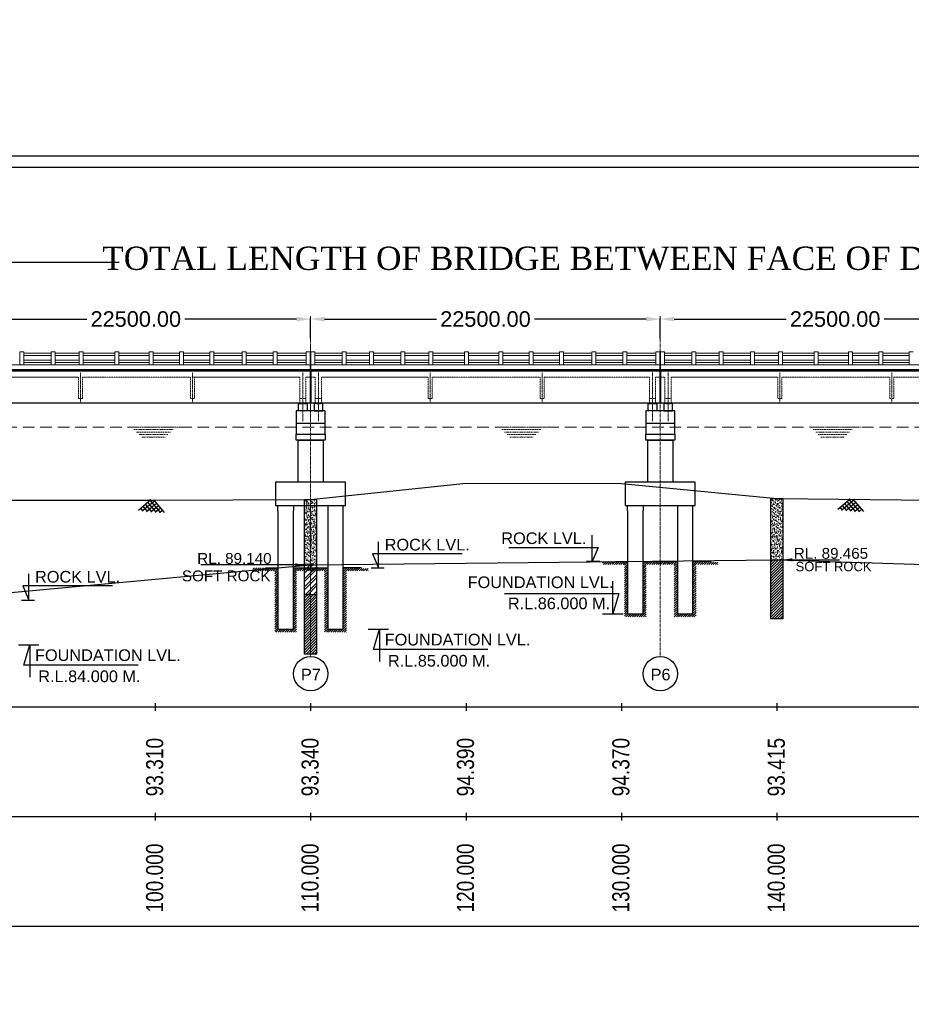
# Model space of a CAD drawing. Header units: inches. Extents: x 4599583 to 15517275, y 2817812 to 28133222513.
# Tile 27 of 95: x 4697463 to 4754836, y 28132991141 to 28133054486. Entities that reach past the tile are written whole.
import ezdxf
from ezdxf.enums import TextEntityAlignment as Align

# ---------------------------------------------------------------- set-up
doc = ezdxf.new("R2010")
doc.units = ezdxf.units.IN
doc.header["$MEASUREMENT"] = 0
for name, pattern in [('CENTER', [2, 1.25, -0.25, 0.25, -0.25]), ('DASHED', [0.75, 0.5, -0.25]), ('DASHED2', [0.375, 0.25, -0.125]), ('HIDDEN', [0.375, 0.25, -0.125])]:
    doc.linetypes.add(name, pattern=pattern)
for name, color, linetype in [('3', 201, 'Continuous'), ('CENTER', 3, 'CENTER'), ('CHAINAGE', 7, 'Continuous'), ('CHNGE', 31, 'Continuous'), ('DRG', 210, 'Continuous'), ('text', 7, 'Continuous')]:
    doc.layers.add(name, color=color, linetype=linetype)
for name, color, linetype, lineweight in [('CEN', 3, 'CENTER', 13), ('GL', 5, 'Continuous', 30), ('PITCH', 8, 'Continuous', 5), ('STR', 7, 'Continuous', 25), ('SYM', 8, 'Continuous', 5)]:
    doc.layers.add(name, color=color, linetype=linetype, lineweight=lineweight)
doc.layers.add('dim', color=7, linetype='Continuous', plot=False)
doc.styles.add('L', font='arial.ttf')
doc.styles.add('ROMANS', font='arial.ttf')
doc.dimstyles.new('ROMANS', dxfattribs={"dimtxt": 1000, "dimasz": 850, "dimexe": 100, "dimexo": 100, "dimgap": 25, "dimtad": 1, "dimdec": 0, "dimzin": 9, "dimdsep": 46, "dimtxsty": 'ROMANS', "dimcen": 325, "dimclrd": 4, "dimclre": 4, "dimclrt": 6, "dimadec": 0, "dimazin": 0, "dimtfac": 1, "dimtdec": 0, "dimtmove": 0, "dimatfit": 3, "dimfxl": 1, "dimtolj": 1, "dimtzin": 9, "dimarcsym": 0})
doc.dimstyles.new('Standard$0', dxfattribs={"dimtxt": 60, "dimasz": 60, "dimexe": 60, "dimexo": 60, "dimgap": 25, "dimtad": 0, "dimtih": 1, "dimtoh": 1, "dimlfac": -0.001, "dimzin": 0, "dimdsep": 46, "dimtxsty": 'ROMANS', "dimcen": 30, "dimclrd": 256, "dimclre": 256, "dimclrt": 4, "dimadec": 0, "dimazin": 0, "dimtfac": 1, "dimtix": 1, "dimtofl": 0, "dimtmove": 0, "dimatfit": 0, "dimfxl": 1, "dimtolj": 1, "dimtzin": 0, "dimlwd": -1, "dimlwe": -1, "dimarcsym": 0})

# ---------------------------------------------------------------- blocks, each defined once
blk = doc.blocks.new('*D62')
at = {"layer": 'Defpoints', "color": 0, "transparency": 16777216}
for p in [(4716184, 28133035224), (4693684, 28133033928), (4716184, 28133033928)]:
    blk.add_point(p, dxfattribs=at)
at = {"layer": 'DRG', "color": 4, "lineweight": -2, "transparency": 16777216}
for p, q in [((4693684, 28133033978), (4693684, 28133035274)), ((4694584, 28133035224), (4701775, 28133035224)), ((4715284, 28133035224), (4708094, 28133035224)), ((4716184, 28133033978), (4716184, 28133035274))]:
    blk.add_line(p, q, dxfattribs=at)
at = {"layer": 'DRG', "color": 4, "transparency": 16777216}
for points in [[(4694584, 28133035374), (4694584, 28133035074), (4693684, 28133035224)], [(4715284, 28133035374), (4715284, 28133035074), (4716184, 28133035224)]]:
    blk.add_solid(points, dxfattribs=at)
at = {"layer": 'DRG', "color": 6, "transparency": 16777216, "insert": (4704934, 28133035224), "char_height": 1000, "attachment_point": 5, "style": 'ROMANS'}
blk.add_mtext('\\A1;22500.00', dxfattribs=at)
blk = doc.blocks.new('*D63')
at = {"layer": 'Defpoints', "color": 0, "transparency": 16777216}
for p in [(4738684, 28133035224), (4716184, 28133033928), (4738684, 28133033928)]:
    blk.add_point(p, dxfattribs=at)
at = {"layer": 'DRG', "color": 4, "lineweight": -2, "transparency": 16777216}
for p, q in [((4716184, 28133033978), (4716184, 28133035274)), ((4717084, 28133035224), (4724275, 28133035224)), ((4737784, 28133035224), (4730594, 28133035224)), ((4738684, 28133033978), (4738684, 28133035274))]:
    blk.add_line(p, q, dxfattribs=at)
at = {"layer": 'DRG', "color": 4, "transparency": 16777216}
for points in [[(4717084, 28133035374), (4717084, 28133035074), (4716184, 28133035224)], [(4737784, 28133035374), (4737784, 28133035074), (4738684, 28133035224)]]:
    blk.add_solid(points, dxfattribs=at)
at = {"layer": 'DRG', "color": 6, "transparency": 16777216, "insert": (4727434, 28133035224), "char_height": 1000, "attachment_point": 5, "style": 'ROMANS'}
blk.add_mtext('\\A1;22500.00', dxfattribs=at)
blk = doc.blocks.new('*D64')
at = {"layer": 'Defpoints', "color": 0, "transparency": 16777216}
for p in [(4896184, 28133038893), (4626184, 28133036143), (4896184, 28133036143)]:
    blk.add_point(p, dxfattribs=at)
at = {"layer": 'DRG', "color": 4, "lineweight": -2, "transparency": 16777216}
for p, q in [((4626184, 28133036193), (4626184, 28133038943)), ((4627134, 28133038893), (4703863, 28133038893)), ((4895234, 28133038893), (4818506, 28133038893)), ((4896184, 28133036193), (4896184, 28133038943))]:
    blk.add_line(p, q, dxfattribs=at)
at = {"layer": 'DRG', "color": 4, "transparency": 16777216}
for points in [[(4627134, 28133039051), (4627134, 28133038734), (4626184, 28133038893)], [(4895234, 28133039051), (4895234, 28133038734), (4896184, 28133038893)]]:
    blk.add_solid(points, dxfattribs=at)
at = {"layer": 'DRG', "color": 6, "transparency": 16777216, "insert": (4761184, 28133038893), "char_height": 1050, "attachment_point": 5, "style": 'ROMANS'}
blk.add_mtext('\\A1;{\\fTimes New Roman|b0|i0|c0|p18;\\H1.4286x;TOTAL LENGTH OF BRIDGE BETWEEN FACE OF DIRT WALLS 270.000 MTS. (12 SPANS @ 22.500 MTS. C/C EACH)}', dxfattribs=at)
blk = doc.blocks.new('*D65')
at = {"layer": 'Defpoints', "color": 0, "transparency": 16777216}
for p in [(4761184, 28133035224), (4738684, 28133033928), (4761184, 28133033928)]:
    blk.add_point(p, dxfattribs=at)
at = {"layer": 'DRG', "color": 4, "lineweight": -2, "transparency": 16777216}
for p, q in [((4738684, 28133033978), (4738684, 28133035274)), ((4739584, 28133035224), (4746775, 28133035224)), ((4760284, 28133035224), (4753094, 28133035224)), ((4761184, 28133033978), (4761184, 28133035274))]:
    blk.add_line(p, q, dxfattribs=at)
at = {"layer": 'DRG', "color": 4, "transparency": 16777216}
for points in [[(4739584, 28133035374), (4739584, 28133035074), (4738684, 28133035224)], [(4760284, 28133035374), (4760284, 28133035074), (4761184, 28133035224)]]:
    blk.add_solid(points, dxfattribs=at)
at = {"layer": 'DRG', "color": 6, "transparency": 16777216, "insert": (4749934, 28133035224), "char_height": 1000, "attachment_point": 5, "style": 'ROMANS'}
blk.add_mtext('\\A1;22500.00', dxfattribs=at)
blk = doc.blocks.new('A$C691546F7')
at = {"layer": 'GL', "color": 71}
for p, q in [((0, 24), (545, 569)), ((181, 0), (749, 569)), ((1050, 0), (481, 569)), ((232, 0), (104, 128)), ((436, 0), (206, 230)), ((641, 0), (308, 332)), ((385, 0), (820, 435)), ((846, 0), (411, 435)), ((590, 0), (922, 332)), ((999, 0), (1127, 128))]:
    blk.add_line(p, q, dxfattribs=at)
for points in [[(1231, 24), (686, 569)], [(794, 0), (1025, 230)]]:
    blk.add_lwpolyline(points, dxfattribs=at)

msp = doc.modelspace()

# ---------------------------------------------------------------- hatches: boundary and pattern name
at = {"layer": 'PITCH'}
h = msp.add_hatch(dxfattribs=at)
h.set_pattern_fill('ANGLE', color=256, scale=100, style=0)
h.set_pattern_definition([(360, (4588370.005, 28132776660.556), (2e-14, 27.5), [20, -7.5]), (90, (4588370.005, 28132776660.556), (-27.5, 2e-14), [20, -7.5])])
h.paths.add_polyline_path([(4715559.369, 28133029822.508), (4715809.369, 28133029822.508), (4715809.369, 28133029783.508), (4715559.369, 28133029783.508)])
h = msp.add_hatch(dxfattribs=at)
h.set_pattern_fill('ANGLE', color=256, scale=100, style=0)
h.set_pattern_definition([(180, (4843998.733, 28132776660.556), (2e-14, 27.5), [20, -7.5]), (90, (4843998.733, 28132776660.556), (27.5, -2e-14), [20, -7.5])])
h.paths.add_polyline_path([(4716809.369, 28133029822.508), (4716559.369, 28133029822.508), (4716559.369, 28133029783.508), (4716809.369, 28133029783.508)])
h = msp.add_hatch(dxfattribs=at)
h.set_pattern_fill('ANGLE', color=256, scale=100, style=0)
h.set_pattern_definition([(360, (4610870.005, 28132776660.556), (2e-14, 27.5), [20, -7.5]), (90, (4610870.005, 28132776660.556), (-27.5, 2e-14), [20, -7.5])])
h.paths.add_polyline_path([(4738059.369, 28133029822.508), (4738309.369, 28133029822.508), (4738309.369, 28133029783.508), (4738059.369, 28133029783.508)])
h = msp.add_hatch(dxfattribs=at)
h.set_pattern_fill('ANGLE', color=256, scale=100, style=0)
h.set_pattern_definition([(180, (4866498.733, 28132776660.556), (2e-14, 27.5), [20, -7.5]), (90, (4866498.733, 28132776660.556), (27.5, -2e-14), [20, -7.5])])
h.paths.add_polyline_path([(4739309.369, 28133029822.508), (4739059.369, 28133029822.508), (4739059.369, 28133029783.508), (4739309.369, 28133029783.508)])
at = {"layer": 'SYM'}
h = msp.add_hatch(dxfattribs=at)
h.set_pattern_fill('ANSI31', color=256, scale=800, style=0)
h.set_pattern_definition([(45, (-931760.13, 28133965932.97), (-70.7106781, 70.7106781), [])])
h.paths.add_polyline_path([(4736584.369, 28133019633.508), (4734972.869, 28133019633.508), (4734972.869, 28133019433.508), (4736384.369, 28133019433.508), (4736384.369, 28133016072.508), (4737784.369, 28133016072.508), (4737784.369, 28133019433.508), (4738684.369, 28133019433.508), (4738684.369, 28133019633.508), (4737584.369, 28133019633.508), (4737584.369, 28133016272.508), (4736584.369, 28133016272.508)])
h.paths.add_polyline_path([(4739784.369, 28133019633.508), (4738684.369, 28133019633.508), (4738684.369, 28133019433.508), (4739584.369, 28133019433.508), (4739584.369, 28133016072.508), (4740984.369, 28133016072.508), (4740984.369, 28133019433.508), (4742395.869, 28133019433.508), (4742395.869, 28133019588.117), (4740784.369, 28133019633.508), (4740784.369, 28133016272.508), (4739784.369, 28133016272.508)])
h = msp.add_hatch(dxfattribs=at)
h.set_pattern_fill('ANSI31', color=256, scale=800, style=0)
h.set_pattern_definition([(45, (-954260.13, 28133965519.12), (-70.7106781, 70.7106781), [])])
h.paths.add_polyline_path([(4714084.369, 28133019219.658), (4712472.869, 28133019219.658), (4712472.869, 28133019019.658), (4713884.369, 28133019019.658), (4713884.369, 28133015072.508), (4715284.369, 28133015072.508), (4715284.369, 28133019019.658), (4716184.369, 28133019019.658), (4716184.369, 28133019219.658), (4715084.369, 28133019219.658), (4715084.369, 28133015272.508), (4714084.369, 28133015272.508)])
h.paths.add_polyline_path([(4717284.369, 28133019219.658), (4716184.369, 28133019219.658), (4716184.369, 28133019019.658), (4717084.369, 28133019019.658), (4717084.369, 28133015072.508), (4718484.369, 28133015072.508), (4718484.369, 28133019019.658), (4719895.869, 28133019019.658), (4719895.869, 28133019174.267), (4718284.369, 28133019219.658), (4718284.369, 28133015272.508), (4717284.369, 28133015272.508)])
at = {"layer": 'text'}
h = msp.add_hatch(dxfattribs=at)
h.set_pattern_fill('AR-SAND', color=0, scale=100, style=0)
h.set_pattern_definition([(37.5, (4398643.79, 28133439587.12), (-6.299336, 192.682377), [0, -152, 0, -170, 0, -162.5]), (7.5, (4398643.8, 28133439587.12), (176.97767, 282.21461), [0, -82, 0, -137, 0, -52.5]), (327.5, (4398520.79, 28133439587.12), (311.414186, 0.565905), [0, -50, 0, -180, 0, -235]), (317.5, (4398520.8, 28133439587.12), (300.61266, 87.76756), [0, -25, 0, -118, 0, -135])])
h.paths.add_polyline_path([(4715798.304, 28133019412.508), (4716570.433, 28133019412.508), (4716570.433, 28133023612.508), (4715798.304, 28133023612.508)])
h = msp.add_hatch(dxfattribs=at)
h.set_pattern_fill('AR-SAND', color=0, scale=100, style=0)
h.set_pattern_definition([(37.5, (4446111.28, 28133441862.12), (-6.299336, 192.682377), [0, -152, 0, -170, 0, -162.5]), (7.5, (4446111.28, 28133441862.12), (176.97767, 282.21461), [0, -82, 0, -137, 0, -52.5]), (327.5, (4445988.28, 28133441862.12), (311.414186, 0.565905), [0, -50, 0, -180, 0, -235]), (317.5, (4445988.28, 28133441862.12), (300.61266, 87.76756), [0, -25, 0, -118, 0, -135])])
h.paths.add_polyline_path([(4746570.433, 28133023687.508), (4745798.304, 28133023687.508), (4745798.304, 28133019737.508), (4746570.433, 28133019737.508)])
h = msp.add_hatch(dxfattribs=at)
h.set_pattern_fill('ANSI31', color=0, scale=1000, style=0)
h.set_pattern_definition([(45, (4446111.28, 28133441862.12), (-88.388348, 88.388348), [])])
h.paths.add_polyline_path([(4746570.433, 28133019737.508), (4745798.304, 28133019737.508), (4745798.304, 28133015937.508), (4746570.433, 28133015937.508)])
h = msp.add_hatch(dxfattribs=at)
h.set_pattern_fill('ANSI32', color=0, scale=1000, style=0)
h.set_pattern_definition([(45, (4398643.8, 28133439587.12), (-265.16504, 265.16504), []), (45, (4398820.57, 28133439587.12), (-265.16504, 265.16504), [])])
h.paths.add_polyline_path([(4715798.304, 28133017512.508), (4716570.433, 28133017512.508), (4716570.433, 28133019412.508), (4715798.304, 28133019412.508)])
h = msp.add_hatch(dxfattribs=at)
h.set_pattern_fill('ANSI31', color=0, scale=1000, style=0)
h.set_pattern_definition([(45, (4398643.79, 28133439587.12), (-88.388348, 88.388348), [])])
h.paths.add_polyline_path([(4715798.304, 28133013662.508), (4716570.433, 28133013662.508), (4716570.433, 28133017512.508), (4715798.304, 28133017512.508)])

# ---------------------------------------------------------------- linework, layer by layer
at = {"color": 7, "ltscale": 0.9}
for p, q in [((4716164.369, 28133031972.508), (4716164.369, 28133029822.508)), ((4716204.369, 28133031972.508), (4716204.369, 28133029822.508)), ((4738664.369, 28133031972.508), (4738664.369, 28133029822.508)), ((4738704.369, 28133031972.508), (4738704.369, 28133029822.508))]:
    msp.add_line(p, q, dxfattribs=at)
at = {"color": 7, "lineweight": 25, "ltscale": 0.5}
for p, q in [((4716204.369, 28133031897.508), (4716204.369, 28133029822.508)), ((4738704.369, 28133031897.508), (4738704.369, 28133029822.508))]:
    msp.add_line(p, q, dxfattribs=at)
for p, q in [((4735794.369, 28133019633.508), (4736584.369, 28133019633.508)), ((4737584.369, 28133019633.508), (4739784.369, 28133019633.508)), ((4741956.593, 28133019633.508), (4740784.369, 28133019633.508)), ((4713294.369, 28133019219.658), (4714084.369, 28133019219.658)), ((4715084.369, 28133019219.658), (4717284.369, 28133019219.658)), ((4719456.593, 28133019219.658), (4718284.369, 28133019219.658)), ((4600293.869, 28133010272.508), (4917052.869, 28133010272.508)), ((4600293.869, 28133003219.041), (4917052.869, 28133003219.041)), ((4600293.869, 28132996165.574), (4917052.869, 28132996165.574))]:
    msp.add_line(p, q)
at = {"linetype": 'Continuous'}
for p, q in [((4706184.369, 28133010522.508), (4706184.369, 28133010022.508)), ((4716184.369, 28133010522.508), (4716184.369, 28133010022.508)), ((4726184.369, 28133010522.508), (4726184.369, 28133010022.508)), ((4736184.369, 28133010522.508), (4736184.369, 28133010022.508)), ((4746184.369, 28133010522.508), (4746184.369, 28133010022.508)), ((4706184.369, 28133003469.041), (4706184.369, 28133002969.041)), ((4716184.369, 28133003469.041), (4716184.369, 28133002969.041)), ((4726184.369, 28133003469.041), (4726184.369, 28133002969.041)), ((4736184.369, 28133003469.041), (4736184.369, 28133002969.041)), ((4746184.369, 28133003469.041), (4746184.369, 28133002969.041))]:
    msp.add_line(p, q, dxfattribs=at)
at = {"color": 7, "lineweight": 25, "ltscale": 0.5}
for points in [[(4715409.369, 28133029783.508), (4715959.369, 28133029783.508), (4715959.369, 28133029322.508), (4715409.369, 28133029322.508)], [(4715559.369, 28133029822.508), (4715809.369, 28133029822.508), (4715809.369, 28133029783.508), (4715559.369, 28133029783.508)], [(4716959.369, 28133029783.508), (4716409.369, 28133029783.508), (4716409.369, 28133029322.508), (4716959.369, 28133029322.508)], [(4716809.369, 28133029822.508), (4716559.369, 28133029822.508), (4716559.369, 28133029783.508), (4716809.369, 28133029783.508)], [(4737909.369, 28133029783.508), (4738459.369, 28133029783.508), (4738459.369, 28133029322.508), (4737909.369, 28133029322.508)], [(4738059.369, 28133029822.508), (4738309.369, 28133029822.508), (4738309.369, 28133029783.508), (4738059.369, 28133029783.508)], [(4739459.369, 28133029783.508), (4738909.369, 28133029783.508), (4738909.369, 28133029322.508), (4739459.369, 28133029322.508)], [(4739309.369, 28133029822.508), (4739059.369, 28133029822.508), (4739059.369, 28133029783.508), (4739309.369, 28133029783.508)]]:
    msp.add_lwpolyline(points, close=True, dxfattribs=at)
at = {"ltscale": 1000}
for points in [[(4714084.369, 28133022889.361), (4714084.369, 28133023222.508), (4715084.369, 28133023222.508), (4715084.369, 28133022889.361)], [(4736584.369, 28133022889.361), (4736584.369, 28133023222.508), (4737584.369, 28133023222.508), (4737584.369, 28133022889.361)]]:
    msp.add_lwpolyline(points, dxfattribs=at)
for centre in [(4716184.369, 28133012410.268), (4738684.369, 28133012410.268)]:
    msp.add_circle(centre, 1101.806)
at = {"layer": '3', "color": 87, "linetype": 'HIDDEN', "lineweight": 5, "ltscale": 50}
for p, q in [((4694384.369, 28133031487.508), (4701219.774, 28133031487.508)), ((4701254.369, 28133031487.508), (4694384.369, 28133031487.508)), ((4701254.369, 28133030122.508), (4701254.369, 28133031487.508)), ((4701514.369, 28133030122.508), (4701514.369, 28133031487.508)), ((4708454.369, 28133031487.508), (4701514.369, 28133031487.508)), ((4708454.369, 28133030122.508), (4708454.369, 28133031487.508)), ((4708454.369, 28133030122.508), (4708454.369, 28133031487.508)), ((4708614.369, 28133031487.508), (4715484.369, 28133031487.508)), ((4708714.369, 28133030122.508), (4708714.369, 28133031487.508)), ((4715484.369, 28133031487.508), (4708714.369, 28133031487.508)), ((4708714.369, 28133030122.508), (4708714.369, 28133031487.508)), ((4715484.369, 28133031487.508), (4708714.369, 28133031487.508)), ((4715484.369, 28133029822.508), (4715484.369, 28133031487.508)), ((4716164.369, 28133031487.508), (4715884.369, 28133031487.508)), ((4715884.369, 28133029822.508), (4715884.369, 28133031487.508)), ((4715884.369, 28133031487.508), (4716164.369, 28133031487.508)), ((4716204.369, 28133031487.508), (4716484.369, 28133031487.508)), ((4716484.369, 28133029822.508), (4716484.369, 28133031487.508)), ((4716884.369, 28133029822.508), (4716884.369, 28133031487.508)), ((4716884.369, 28133031487.508), (4723719.774, 28133031487.508)), ((4723754.369, 28133031487.508), (4716884.369, 28133031487.508)), ((4723754.369, 28133030122.508), (4723754.369, 28133031487.508)), ((4724014.369, 28133030122.508), (4724014.369, 28133031487.508)), ((4730954.369, 28133031487.508), (4724014.369, 28133031487.508)), ((4730954.369, 28133030122.508), (4730954.369, 28133031487.508)), ((4730954.369, 28133030122.508), (4730954.369, 28133031487.508)), ((4731214.369, 28133030122.508), (4731214.369, 28133031487.508)), ((4737984.369, 28133031487.508), (4731214.369, 28133031487.508)), ((4731214.369, 28133030122.508), (4731214.369, 28133031487.508)), ((4737984.369, 28133031487.508), (4731214.369, 28133031487.508)), ((4737984.369, 28133029822.508), (4737984.369, 28133031487.508)), ((4738664.369, 28133031487.508), (4738384.369, 28133031487.508)), ((4738384.369, 28133029822.508), (4738384.369, 28133031487.508)), ((4738384.369, 28133031487.508), (4738664.369, 28133031487.508)), ((4738704.369, 28133031487.508), (4738984.369, 28133031487.508)), ((4738984.369, 28133029822.508), (4738984.369, 28133031487.508)), ((4739384.369, 28133029822.508), (4739384.369, 28133031487.508)), ((4739384.369, 28133031487.508), (4746219.774, 28133031487.508)), ((4746254.369, 28133031487.508), (4739384.369, 28133031487.508)), ((4746254.369, 28133030122.508), (4746254.369, 28133031487.508)), ((4746514.369, 28133030122.508), (4746514.369, 28133031487.508)), ((4753454.369, 28133031487.508), (4746514.369, 28133031487.508)), ((4753454.369, 28133030122.508), (4753454.369, 28133031487.508)), ((4753454.369, 28133030122.508), (4753454.369, 28133031487.508)), ((4753714.369, 28133030122.508), (4753714.369, 28133031487.508)), ((4760484.369, 28133031487.508), (4753714.369, 28133031487.508)), ((4753714.369, 28133030122.508), (4753714.369, 28133031487.508)), ((4760484.369, 28133031487.508), (4753714.369, 28133031487.508)), ((4701514.369, 28133030122.508), (4701254.369, 28133030122.508)), ((4708714.369, 28133030122.508), (4708454.369, 28133030122.508)), ((4715484.369, 28133030122.508), (4715884.369, 28133030122.508)), ((4716884.369, 28133030122.508), (4716484.369, 28133030122.508)), ((4724014.369, 28133030122.508), (4723754.369, 28133030122.508)), ((4731214.369, 28133030122.508), (4730954.369, 28133030122.508)), ((4737984.369, 28133030122.508), (4738384.369, 28133030122.508)), ((4739384.369, 28133030122.508), (4738984.369, 28133030122.508)), ((4746514.369, 28133030122.508), (4746254.369, 28133030122.508)), ((4753714.369, 28133030122.508), (4753454.369, 28133030122.508))]:
    msp.add_line(p, q, dxfattribs=at)
at = {"layer": 'CEN', "ltscale": 150}
for p, q in [((4716184.369, 28133035406.074), (4716184.369, 28133013512.074)), ((4738684.369, 28133035406.074), (4738684.369, 28133013512.074))]:
    msp.add_line(p, q, dxfattribs=at)
at = {"layer": 'CEN', "ltscale": 0.2}
msp.add_line((4716184.369, 28133028828.372), (4716184.369, 28133033471.516), dxfattribs=at)
msp.add_line((4716184.369, 28133028828.372), (4716184.369, 28133033471.516), dxfattribs=at)
at = {"layer": 'CEN', "ltscale": 10}
for p, q in [((4701384.369, 28133029872.508), (4701384.369, 28133031772.508)), ((4708584.369, 28133029872.508), (4708584.369, 28133031772.508)), ((4708584.369, 28133029872.508), (4708584.369, 28133031772.508)), ((4715684.369, 28133028665.882), (4715684.369, 28133031790.387)), ((4716684.369, 28133028665.882), (4716684.369, 28133031798.468)), ((4723884.369, 28133029872.508), (4723884.369, 28133031772.508)), ((4731084.369, 28133029872.508), (4731084.369, 28133031772.508)), ((4731084.369, 28133029872.508), (4731084.369, 28133031772.508)), ((4738184.369, 28133028665.882), (4738184.369, 28133031790.387)), ((4739184.369, 28133028665.882), (4739184.369, 28133031798.468)), ((4746384.369, 28133029872.508), (4746384.369, 28133031772.508)), ((4753584.369, 28133029872.508), (4753584.369, 28133031772.508)), ((4753584.369, 28133029872.508), (4753584.369, 28133031772.508))]:
    msp.add_line(p, q, dxfattribs=at)
at = {"layer": 'CENTER', "color": 0, "linetype": 'Continuous'}
msp.add_lwpolyline([(4599583.245, 28133045717.461), (4917789.681, 28133045717.461), (4917789.681, 28132837989.552), (4599583.245, 28132837989.552)], close=True, dxfattribs=at)
at = {"layer": 'CHAINAGE', "linetype": 'ByBlock'}
for p, q in [((4693704.369, 28133031897.508), (4716164.369, 28133031897.508)), ((4716204.369, 28133031897.508), (4738664.369, 28133031897.508)), ((4716204.369, 28133029822.508), (4716204.369, 28133031897.508)), ((4738704.369, 28133031897.508), (4761164.369, 28133031897.508)), ((4738704.369, 28133029822.508), (4738704.369, 28133031897.508)), ((4716164.369, 28133029822.508), (4693704.369, 28133029822.508)), ((4738664.369, 28133029822.508), (4716204.369, 28133029822.508)), ((4761164.369, 28133029822.508), (4738704.369, 28133029822.508))]:
    msp.add_line(p, q, dxfattribs=at)
at = {"layer": 'CHNGE', "color": 50}
msp.add_lwpolyline([(4600293.869, 28133045006.838), (4917079.057, 28133045006.838), (4917079.057, 28132838700.176), (4600293.869, 28132838700.176)], close=True, dxfattribs=at)
at = {"layer": 'dim', "ltscale": 5}
for p, q in [((4734796.619, 28133019630.508), (4733943.619, 28133019630.508)), ((4720072.119, 28133019216.658), (4720925.119, 28133019216.658)), ((4697572.119, 28133017150.408), (4698425.119, 28133017150.408)), ((4734975.369, 28133016272.508), (4736302.369, 28133016272.508)), ((4719876.619, 28133015272.508), (4721203.619, 28133015272.508)), ((4697376.619, 28133014272.508), (4698703.619, 28133014272.508))]:
    msp.add_line(p, q, dxfattribs=at)
for points in [[(4725930.137, 28133020123.671), (4720174.315, 28133020123.671), (4720559.869, 28133019216.658), (4720559.869, 28133020901.155)], [(4728938.601, 28133020537.521), (4734694.422, 28133020537.521), (4734308.869, 28133019630.508), (4734308.869, 28133021315.005)], [(4703430.137, 28133018057.421), (4697674.315, 28133018057.421), (4698059.869, 28133017150.408), (4698059.869, 28133018834.905)], [(4728667.462, 28133017576.521), (4736024.422, 28133017576.521), (4735638.869, 28133016272.508), (4735638.869, 28133018354.005)], [(4727589.776, 28133013968.494), (4720232.815, 28133013968.494), (4720618.369, 28133015272.508), (4720618.369, 28133013191.01)], [(4705089.776, 28133012968.494), (4697732.815, 28133012968.494), (4698118.369, 28133014272.508), (4698118.369, 28133012191.01)]]:
    msp.add_lwpolyline(points, dxfattribs=at)
at = {"layer": 'GL', "lineweight": 30}
msp.add_lwpolyline([(4611184.369, 28133031732.508), (4616184.369, 28133029622.508), (4626184.369, 28133025847.508), (4636184.369, 28133025062.508), (4646184.369, 28133021482.508), (4656184.369, 28133021422.508), (4666184.369, 28133021642.508), (4676184.369, 28133021962.508), (4686184.369, 28133022757.508), (4696184.369, 28133023567.508), (4706184.369, 28133023582.508), (4716184.369, 28133023612.508), (4726184.369, 28133024662.508), (4736184.369, 28133024642.508), (4746184.369, 28133023687.508), (4756184.369, 28133023582.508)], dxfattribs=at)
at = {"layer": 'PITCH', "linetype": 'DASHED2', "ltscale": 3000}
msp.add_line((4626784.369, 28133028272.508), (4895584.369, 28133028272.508), dxfattribs=at)
at = {"layer": 'PITCH', "linetype": 'DASHED2', "ltscale": 300}
for p, q in [((4704645.869, 28133028272.508), (4707868.369, 28133028272.508)), ((4704815.244, 28133028112.508), (4707334.994, 28133028112.508)), ((4704984.619, 28133027952.508), (4707165.619, 28133027952.508)), ((4705153.994, 28133027792.508), (4706996.244, 28133027792.508)), ((4728317.369, 28133028272.508), (4731539.869, 28133028272.508)), ((4728486.744, 28133028112.508), (4731006.494, 28133028112.508)), ((4728656.119, 28133027952.508), (4730837.119, 28133027952.508)), ((4728825.494, 28133027792.508), (4730667.744, 28133027792.508)), ((4748343.369, 28133028272.508), (4751565.869, 28133028272.508)), ((4748512.744, 28133028112.508), (4751032.494, 28133028112.508)), ((4748682.119, 28133027952.508), (4750863.119, 28133027952.508)), ((4748851.494, 28133027792.508), (4750693.744, 28133027792.508)), ((4705323.369, 28133027632.508), (4706826.869, 28133027632.508)), ((4728994.869, 28133027632.508), (4730498.369, 28133027632.508)), ((4749020.869, 28133027632.508), (4750524.369, 28133027632.508))]:
    msp.add_line(p, q, dxfattribs=at)
at = {"layer": 'STR'}
for p, q in [((4648704.369, 28133031972.508), (4896184.369, 28133031972.508)), ((4896164.369, 28133031897.508), (4648704.369, 28133031897.508)), ((4715259.369, 28133028522.508), (4717109.369, 28133028522.508)), ((4737759.369, 28133028522.508), (4739609.369, 28133028522.508))]:
    msp.add_line(p, q, dxfattribs=at)
at = {"layer": 'STR', "color": 2}
for p, q in [((4716164.369, 28133029822.508), (4716204.369, 28133029822.508)), ((4716164.369, 28133029822.508), (4716204.369, 28133029822.508)), ((4738664.369, 28133029822.508), (4738704.369, 28133029822.508)), ((4738664.369, 28133029822.508), (4738704.369, 28133029822.508))]:
    msp.add_line(p, q, dxfattribs=at)
at = {"layer": 'STR'}
for points in [[(4717109.369, 28133029322.508), (4715259.369, 28133029322.508), (4715259.369, 28133028872.508), (4715259.369, 28133027829.964), (4717109.369, 28133027829.964), (4717109.369, 28133028872.508), (4717109.369, 28133029322.508)], [(4739609.369, 28133029322.508), (4737759.369, 28133029322.508), (4737759.369, 28133028872.508), (4737759.369, 28133027829.964), (4739609.369, 28133027829.964), (4739609.369, 28133028872.508), (4739609.369, 28133029322.508)], [(4714084.369, 28133022889.361), (4714084.369, 28133015272.508), (4715084.369, 28133015272.508), (4715084.369, 28133022889.361)], [(4717284.369, 28133023222.508), (4717284.369, 28133015272.508), (4718284.369, 28133015272.508), (4718284.369, 28133023222.508)], [(4736584.369, 28133022889.361), (4736584.369, 28133016272.508), (4737584.369, 28133016272.508), (4737584.369, 28133022889.361)], [(4739784.369, 28133023222.508), (4739784.369, 28133016272.508), (4740784.369, 28133016272.508), (4740784.369, 28133023222.508)]]:
    msp.add_lwpolyline(points, dxfattribs=at)
for points in [[(4715259.369, 28133027829.964), (4717109.369, 28133027829.964), (4717109.369, 28133027429.964), (4715259.369, 28133027429.964)], [(4737759.369, 28133027829.964), (4739609.369, 28133027829.964), (4739609.369, 28133027429.964), (4737759.369, 28133027429.964)], [(4715384.369, 28133027429.964), (4716984.369, 28133027429.964), (4716984.369, 28133024722.508), (4715384.369, 28133024722.508)], [(4737884.369, 28133027429.964), (4739484.369, 28133027429.964), (4739484.369, 28133024722.508), (4737884.369, 28133024722.508)]]:
    msp.add_lwpolyline(points, close=True, dxfattribs=at)
at = {"layer": 'STR', "ltscale": 1000}
for points in [[(4718434.369, 28133024722.508), (4713934.369, 28133024722.508), (4713934.369, 28133023222.508), (4718434.369, 28133023222.508)], [(4740934.369, 28133024722.508), (4736434.369, 28133024722.508), (4736434.369, 28133023222.508), (4740934.369, 28133023222.508)]]:
    msp.add_lwpolyline(points, close=True, dxfattribs=at)
at = {"layer": 'STR', "color": 31}
msp.add_lwpolyline([(4626184.369, 28133018347.508), (4686184.369, 28133016657.508), (4716184.369, 28133019412.508), (4746184.369, 28133019737.508), (4776184.369, 28133018802.508)], dxfattribs=at)
at = {"layer": 'SYM'}
for p, q in [((4697463.16, 28133033117.508), (4697723.16, 28133033117.508)), ((4697463.16, 28133033117.508), (4697463.16, 28133032272.508)), ((4697723.16, 28133033117.508), (4697723.16, 28133032272.508)), ((4699478.89, 28133033117.508), (4699738.89, 28133033117.508)), ((4699738.89, 28133033117.508), (4699738.89, 28133032272.508)), ((4701295.79, 28133033117.508), (4701555.79, 28133033117.508)), ((4701555.79, 28133033117.508), (4701555.79, 28133032272.508)), ((4703593.128, 28133033117.508), (4703852.128, 28133033117.508)), ((4703852.128, 28133033117.508), (4703852.128, 28133032272.508)), ((4705795.477, 28133033117.508), (4706055.477, 28133033117.508)), ((4706055.477, 28133033117.508), (4706055.477, 28133032272.508)), ((4707747.743, 28133033117.508), (4708007.743, 28133033117.508)), ((4708007.743, 28133033117.508), (4708007.743, 28133032272.508)), ((4709706.139, 28133033117.508), (4709966.139, 28133033117.508)), ((4709966.139, 28133033117.508), (4709966.139, 28133032272.508)), ((4711775.878, 28133033117.508), (4712035.878, 28133033117.508)), ((4712035.878, 28133033117.508), (4712035.878, 28133032272.508)), ((4713779.188, 28133033117.508), (4714039.188, 28133033117.508)), ((4714039.188, 28133033117.508), (4714039.188, 28133032272.508)), ((4715905.278, 28133033117.508), (4716165.278, 28133033117.508)), ((4716164.369, 28133033117.508), (4716164.369, 28133031972.508)), ((4716204.369, 28133033117.508), (4716464.369, 28133033117.508)), ((4716204.369, 28133033117.508), (4716204.369, 28133031972.508)), ((4716464.369, 28133033117.508), (4716464.369, 28133032272.508)), ((4718220.099, 28133033117.508), (4718480.099, 28133033117.508)), ((4718480.099, 28133033117.508), (4718480.099, 28133032272.508)), ((4719963.16, 28133033117.508), (4720223.16, 28133033117.508)), ((4719963.16, 28133033117.508), (4719963.16, 28133032272.508)), ((4720223.16, 28133033117.508), (4720223.16, 28133032272.508)), ((4721978.89, 28133033117.508), (4722238.89, 28133033117.508)), ((4722238.89, 28133033117.508), (4722238.89, 28133032272.508)), ((4723795.79, 28133033117.508), (4724055.79, 28133033117.508)), ((4724055.79, 28133033117.508), (4724055.79, 28133032272.508)), ((4726093.128, 28133033117.508), (4726352.128, 28133033117.508)), ((4726352.128, 28133033117.508), (4726352.128, 28133032272.508)), ((4728295.477, 28133033117.508), (4728555.477, 28133033117.508)), ((4728555.477, 28133033117.508), (4728555.477, 28133032272.508)), ((4730247.743, 28133033117.508), (4730507.743, 28133033117.508)), ((4730507.743, 28133033117.508), (4730507.743, 28133032272.508)), ((4732206.139, 28133033117.508), (4732466.139, 28133033117.508)), ((4732466.139, 28133033117.508), (4732466.139, 28133032272.508)), ((4734275.878, 28133033117.508), (4734535.878, 28133033117.508)), ((4734535.878, 28133033117.508), (4734535.878, 28133032272.508)), ((4736279.188, 28133033117.508), (4736539.188, 28133033117.508)), ((4736539.188, 28133033117.508), (4736539.188, 28133032272.508)), ((4738405.278, 28133033117.508), (4738665.278, 28133033117.508)), ((4738664.369, 28133033117.508), (4738664.369, 28133031972.508)), ((4738704.369, 28133033117.508), (4738964.369, 28133033117.508)), ((4738704.369, 28133033117.508), (4738704.369, 28133031972.508)), ((4738964.369, 28133033117.508), (4738964.369, 28133032272.508)), ((4740720.099, 28133033117.508), (4740980.099, 28133033117.508)), ((4740980.099, 28133033117.508), (4740980.099, 28133032272.508)), ((4742463.16, 28133033117.508), (4742723.16, 28133033117.508)), ((4742463.16, 28133033117.508), (4742463.16, 28133032272.508)), ((4742723.16, 28133033117.508), (4742723.16, 28133032272.508)), ((4744478.89, 28133033117.508), (4744738.89, 28133033117.508)), ((4744738.89, 28133033117.508), (4744738.89, 28133032272.508)), ((4746295.79, 28133033117.508), (4746555.79, 28133033117.508)), ((4746555.79, 28133033117.508), (4746555.79, 28133032272.508)), ((4748593.128, 28133033117.508), (4748852.128, 28133033117.508)), ((4748852.128, 28133033117.508), (4748852.128, 28133032272.508)), ((4750795.477, 28133033117.508), (4751055.477, 28133033117.508)), ((4751055.477, 28133033117.508), (4751055.477, 28133032272.508)), ((4752747.743, 28133033117.508), (4753007.743, 28133033117.508)), ((4753007.743, 28133033117.508), (4753007.743, 28133032272.508)), ((4754706.139, 28133033117.508), (4754966.139, 28133033117.508)), ((4693704.369, 28133032272.508), (4705730.947, 28133032272.508)), ((4716165.278, 28133032272.508), (4704215.628, 28133032272.508)), ((4716204.369, 28133032272.508), (4728230.947, 28133032272.508)), ((4738665.278, 28133032272.508), (4726715.628, 28133032272.508)), ((4738704.369, 28133032272.508), (4750730.947, 28133032272.508)), ((4761165.278, 28133032272.508), (4749215.628, 28133032272.508))]:
    msp.add_line(p, q, dxfattribs=at)
at = {"layer": 'SYM', "ltscale": 0.9}
for p, q in [((4699478.89, 28133033117.508), (4699478.89, 28133032272.508)), ((4701295.79, 28133033117.508), (4701295.79, 28133032272.508)), ((4703593.128, 28133033117.508), (4703593.128, 28133032272.508)), ((4705795.477, 28133033117.508), (4705795.477, 28133032272.508)), ((4707747.743, 28133033117.508), (4707747.743, 28133032272.508)), ((4709706.139, 28133033117.508), (4709706.139, 28133032272.508)), ((4711775.878, 28133033117.508), (4711775.878, 28133032272.508)), ((4713779.188, 28133033117.508), (4713779.188, 28133032272.508)), ((4715905.278, 28133033117.508), (4715905.278, 28133032272.508)), ((4718220.099, 28133033117.508), (4718220.099, 28133032272.508)), ((4721978.89, 28133033117.508), (4721978.89, 28133032272.508)), ((4723795.79, 28133033117.508), (4723795.79, 28133032272.508)), ((4726093.128, 28133033117.508), (4726093.128, 28133032272.508)), ((4728295.477, 28133033117.508), (4728295.477, 28133032272.508)), ((4730247.743, 28133033117.508), (4730247.743, 28133032272.508)), ((4732206.139, 28133033117.508), (4732206.139, 28133032272.508)), ((4734275.878, 28133033117.508), (4734275.878, 28133032272.508)), ((4736279.188, 28133033117.508), (4736279.188, 28133032272.508)), ((4738405.278, 28133033117.508), (4738405.278, 28133032272.508)), ((4740720.099, 28133033117.508), (4740720.099, 28133032272.508)), ((4744478.89, 28133033117.508), (4744478.89, 28133032272.508)), ((4746295.79, 28133033117.508), (4746295.79, 28133032272.508)), ((4748593.128, 28133033117.508), (4748593.128, 28133032272.508)), ((4750795.477, 28133033117.508), (4750795.477, 28133032272.508)), ((4752747.743, 28133033117.508), (4752747.743, 28133032272.508)), ((4754706.139, 28133033117.508), (4754706.139, 28133032272.508))]:
    msp.add_line(p, q, dxfattribs=at)
at = {"layer": 'SYM'}
for points in [[(4697723.16, 28133033042.508), (4699478.89, 28133033042.512), (4699478.89, 28133032877.512), (4697723.16, 28133032877.508)], [(4707747.743, 28133032877.51), (4706055.477, 28133032877.508), (4706055.477, 28133033042.508), (4707747.743, 28133033042.51)], [(4708007.743, 28133033042.51), (4709706.139, 28133033042.512), (4709706.139, 28133032877.512), (4708007.743, 28133032877.51)], [(4716464.369, 28133033042.508), (4718220.099, 28133033042.512), (4718220.099, 28133032877.512), (4716464.369, 28133032877.508)], [(4720223.16, 28133033042.508), (4721978.89, 28133033042.512), (4721978.89, 28133032877.512), (4720223.16, 28133032877.508)], [(4730247.743, 28133032877.51), (4728555.477, 28133032877.508), (4728555.477, 28133033042.508), (4730247.743, 28133033042.51)], [(4730507.743, 28133033042.51), (4732206.139, 28133033042.512), (4732206.139, 28133032877.512), (4730507.743, 28133032877.51)], [(4738964.369, 28133033042.508), (4740720.099, 28133033042.512), (4740720.099, 28133032877.512), (4738964.369, 28133032877.508)], [(4742723.16, 28133033042.508), (4744478.89, 28133033042.512), (4744478.89, 28133032877.512), (4742723.16, 28133032877.508)], [(4752747.743, 28133032877.51), (4751055.477, 28133032877.508), (4751055.477, 28133033042.508), (4752747.743, 28133033042.51)], [(4753007.743, 28133033042.51), (4754706.139, 28133033042.512), (4754706.139, 28133032877.512), (4753007.743, 28133032877.51)], [(4697723.16, 28133032587.508), (4699478.89, 28133032587.512), (4699478.89, 28133032422.512), (4697723.16, 28133032422.508)], [(4707747.743, 28133032422.51), (4706055.477, 28133032422.508), (4706055.477, 28133032587.508), (4707747.743, 28133032587.51)], [(4708007.743, 28133032587.51), (4709706.139, 28133032587.512), (4709706.139, 28133032422.512), (4708007.743, 28133032422.51)], [(4716464.369, 28133032587.508), (4718220.099, 28133032587.512), (4718220.099, 28133032422.512), (4716464.369, 28133032422.508)], [(4720223.16, 28133032587.508), (4721978.89, 28133032587.512), (4721978.89, 28133032422.512), (4720223.16, 28133032422.508)], [(4730247.743, 28133032422.51), (4728555.477, 28133032422.508), (4728555.477, 28133032587.508), (4730247.743, 28133032587.51)], [(4730507.743, 28133032587.51), (4732206.139, 28133032587.512), (4732206.139, 28133032422.512), (4730507.743, 28133032422.51)], [(4738964.369, 28133032587.508), (4740720.099, 28133032587.512), (4740720.099, 28133032422.512), (4738964.369, 28133032422.508)], [(4742723.16, 28133032587.508), (4744478.89, 28133032587.512), (4744478.89, 28133032422.512), (4742723.16, 28133032422.508)], [(4752747.743, 28133032422.51), (4751055.477, 28133032422.508), (4751055.477, 28133032587.508), (4752747.743, 28133032587.51)], [(4753007.743, 28133032587.51), (4754706.139, 28133032587.512), (4754706.139, 28133032422.512), (4753007.743, 28133032422.51)]]:
    msp.add_lwpolyline(points, dxfattribs=at)
for points in [[(4699738.89, 28133033042.508), (4701295.79, 28133033042.512), (4701295.79, 28133032877.512), (4699738.89, 28133032877.508)], [(4701555.79, 28133033042.508), (4703593.128, 28133033042.512), (4703593.128, 28133032877.512), (4701555.79, 28133032877.508)], [(4703852.128, 28133033042.508), (4705795.477, 28133033042.512), (4705795.477, 28133032877.512), (4703852.128, 28133032877.508)], [(4709966.139, 28133033042.508), (4711775.878, 28133033042.512), (4711775.878, 28133032877.512), (4709966.139, 28133032877.508)], [(4712035.878, 28133033042.508), (4713779.188, 28133033042.512), (4713779.188, 28133032877.512), (4712035.878, 28133032877.508)], [(4714039.188, 28133033042.508), (4715905.278, 28133033042.512), (4715905.278, 28133032877.512), (4714039.188, 28133032877.508)], [(4718480.099, 28133033042.508), (4719963.16, 28133033042.512), (4719963.16, 28133032877.512), (4718480.099, 28133032877.508)], [(4722238.89, 28133033042.508), (4723795.79, 28133033042.512), (4723795.79, 28133032877.512), (4722238.89, 28133032877.508)], [(4724055.79, 28133033042.508), (4726093.128, 28133033042.512), (4726093.128, 28133032877.512), (4724055.79, 28133032877.508)], [(4726352.128, 28133033042.508), (4728295.477, 28133033042.512), (4728295.477, 28133032877.512), (4726352.128, 28133032877.508)], [(4732466.139, 28133033042.508), (4734275.878, 28133033042.512), (4734275.878, 28133032877.512), (4732466.139, 28133032877.508)], [(4734535.878, 28133033042.508), (4736279.188, 28133033042.512), (4736279.188, 28133032877.512), (4734535.878, 28133032877.508)], [(4736539.188, 28133033042.508), (4738405.278, 28133033042.512), (4738405.278, 28133032877.512), (4736539.188, 28133032877.508)], [(4740980.099, 28133033042.508), (4742463.16, 28133033042.512), (4742463.16, 28133032877.512), (4740980.099, 28133032877.508)], [(4744738.89, 28133033042.508), (4746295.79, 28133033042.512), (4746295.79, 28133032877.512), (4744738.89, 28133032877.508)], [(4746555.79, 28133033042.508), (4748593.128, 28133033042.512), (4748593.128, 28133032877.512), (4746555.79, 28133032877.508)], [(4748852.128, 28133033042.508), (4750795.477, 28133033042.512), (4750795.477, 28133032877.512), (4748852.128, 28133032877.508)], [(4699738.89, 28133032587.508), (4701295.79, 28133032587.512), (4701295.79, 28133032422.512), (4699738.89, 28133032422.508)], [(4701555.79, 28133032587.508), (4703593.128, 28133032587.512), (4703593.128, 28133032422.512), (4701555.79, 28133032422.508)], [(4703852.128, 28133032587.508), (4705795.477, 28133032587.512), (4705795.477, 28133032422.512), (4703852.128, 28133032422.508)], [(4709966.139, 28133032587.508), (4711775.878, 28133032587.512), (4711775.878, 28133032422.512), (4709966.139, 28133032422.508)], [(4712035.878, 28133032587.508), (4713779.188, 28133032587.512), (4713779.188, 28133032422.512), (4712035.878, 28133032422.508)], [(4714039.188, 28133032587.508), (4715905.278, 28133032587.512), (4715905.278, 28133032422.512), (4714039.188, 28133032422.508)], [(4718480.099, 28133032587.508), (4719963.16, 28133032587.512), (4719963.16, 28133032422.512), (4718480.099, 28133032422.508)], [(4722238.89, 28133032587.508), (4723795.79, 28133032587.512), (4723795.79, 28133032422.512), (4722238.89, 28133032422.508)], [(4724055.79, 28133032587.508), (4726093.128, 28133032587.512), (4726093.128, 28133032422.512), (4724055.79, 28133032422.508)], [(4726352.128, 28133032587.508), (4728295.477, 28133032587.512), (4728295.477, 28133032422.512), (4726352.128, 28133032422.508)], [(4732466.139, 28133032587.508), (4734275.878, 28133032587.512), (4734275.878, 28133032422.512), (4732466.139, 28133032422.508)], [(4734535.878, 28133032587.508), (4736279.188, 28133032587.512), (4736279.188, 28133032422.512), (4734535.878, 28133032422.508)], [(4736539.188, 28133032587.508), (4738405.278, 28133032587.512), (4738405.278, 28133032422.512), (4736539.188, 28133032422.508)], [(4740980.099, 28133032587.508), (4742463.16, 28133032587.512), (4742463.16, 28133032422.512), (4740980.099, 28133032422.508)], [(4744738.89, 28133032587.508), (4746295.79, 28133032587.512), (4746295.79, 28133032422.512), (4744738.89, 28133032422.508)], [(4746555.79, 28133032587.508), (4748593.128, 28133032587.512), (4748593.128, 28133032422.512), (4746555.79, 28133032422.508)], [(4748852.128, 28133032587.508), (4750795.477, 28133032587.512), (4750795.477, 28133032422.512), (4748852.128, 28133032422.508)]]:
    msp.add_lwpolyline(points, close=True, dxfattribs=at)
at = {"layer": 'text', "color": 0}
for points in [[(4715798.304, 28133023612.508), (4716570.433, 28133023612.508), (4716570.433, 28133013662.508), (4715798.304, 28133013662.508)], [(4745798.304, 28133023687.508), (4746570.433, 28133023687.508), (4746570.433, 28133015937.508), (4745798.304, 28133015937.508)]]:
    msp.add_lwpolyline(points, close=True, dxfattribs=at)
for points in [[(4745798.304, 28133019737.508), (4746570.433, 28133019737.508)], [(4715798.304, 28133019412.508), (4716570.433, 28133019412.508)], [(4715798.304, 28133017512.508), (4716570.433, 28133017512.508)]]:
    msp.add_lwpolyline(points, dxfattribs=at)

# ---------------------------------------------------------------- block references
at = {"layer": 'PITCH', "linetype": 'DASHED', "ltscale": 25, "xscale": 1.364999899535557, "yscale": 1.365001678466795, "zscale": 1.36499999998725, "rotation": 354.8885439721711}
for p in [(4705096.307, 28133022900.317), (4750096.307, 28133022952.817)]:
    msp.add_blockref('A$C691546F7', p, dxfattribs=at)

# ---------------------------------------------------------------- texts
at = {"layer": 'CHNGE', "color": 50, "style": 'ROMANS', "width": 0.8}
for s, p in [('93.310', (4706696.387, 28133004519.883)), ('93.340', (4716696.387, 28133004519.883)), ('94.390', (4726696.387, 28133004519.883)), ('94.370', (4736696.387, 28133004519.883)), ('93.415', (4746696.387, 28133004519.883))]:
    msp.add_text(s, height=1100, rotation=90, dxfattribs=at).set_placement(p)
for s, p in [('100.000', (4707023.162, 28133001484.541)), ('110.000', (4717023.162, 28133001484.541)), ('120.000', (4727023.162, 28133001484.541)), ('130.000', (4737023.162, 28133001484.541)), ('140.000', (4747023.162, 28133001484.541))]:
    msp.add_text(s, height=1100, rotation=90, dxfattribs=at).set_placement(p, align=Align.BOTTOM_RIGHT)
at = {"layer": 'text', "color": 2, "style": 'L'}
for s, p in [('ROCK LVL.', (4728453.904, 28133020751.05)), ('ROCK LVL.', (4720949.964, 28133020337.2)), ('ROCK LVL.', (4698449.964, 28133018270.95)), ('FOUNDATION LVL.', (4726290.001, 28133017918.059)), ('R.L.86.000 M.', (4728876.965, 28133016558.178)), ('FOUNDATION LVL.', (4720949.964, 28133014228.125)), ('FOUNDATION LVL.', (4698449.964, 28133013228.125)), ('R.L.85.000 M.', (4721158.361, 28133012868.244)), ('R.L.84.000 M.', (4698658.361, 28133011868.244))]:
    msp.add_text(s, height=750, dxfattribs=at).set_placement(p)
at = {"layer": 'text', "style": 'ROMANS'}
for s, p in [('P7', (4715561.839, 28133011982.702)), ('P6', (4738061.839, 28133011982.702))]:
    msp.add_text(s, height=750, dxfattribs=at).set_placement(p)
at = {"layer": 'text', "color": 50, "width": 7312.62692, "style": 'ROMANS'}
for s, insert, char_height, attachment_point in [('RL. 89.140', (4713672.702, 28133020176.738), 700, 3), ('RL. 89.465', (4747273.584, 28133020501.738), 700, 1), (' SOFT ROCK\\P ', (4747156.656, 28133019603.084), 600, 1), (' SOFT ROCK', (4713606.082, 28133019052.584), 700, 3)]:
    msp.add_mtext(s, dxfattribs=dict(at, insert=insert, char_height=char_height, attachment_point=attachment_point))

# ---------------------------------------------------------------- dimensions: what is measured, and where the dimension line sits
at = {"layer": 'DRG'}
dim = msp.add_linear_dim(base=(4896184.369, 28133038892.582), p1=(4626184.369, 28133036142.582), p2=(4896184.369, 28133036142.582), text='{\\fTimes New Roman|b0|i0|c0|p18;\\H1.4286x;TOTAL LENGTH OF BRIDGE BETWEEN FACE OF DIRT WALLS 270.000 MTS. (12 SPANS @ 22.500 MTS. C/C EACH)}', dimstyle='Standard$0', override={"dimscale": 1, "dimtxt": 1050, "dimasz": 950, "dimexe": 50, "dimexo": 50, "dimgap": 300, "dimtoh": 0, "dimtxsty": 'ROMANS', "dimsah": 1, "dimcen": 0.09, "dimdle": 0, "dimclrd": 4, "dimclre": 4, "dimclrt": 6, "dimtm": 0, "dimlwd": 65534, "dimlwe": 65534}, dxfattribs=at)
dim.commit()
dim.dimension.update_dxf_attribs({"geometry": '*D64', "text_midpoint": (4761184.369, 28133038892.582)})
for base, p1, p2, picture, middle in [((4716184.369, 28133035223.98), (4693684.369, 28133033927.676), (4716184.369, 28133033927.676), '*D62', (4704934.369, 28133035223.98)), ((4738684.369, 28133035223.98), (4716184.369, 28133033927.676), (4738684.369, 28133033927.676), '*D63', (4727434.369, 28133035223.98)), ((4761184.369, 28133035223.98), (4738684.369, 28133033927.676), (4761184.369, 28133033927.676), '*D65', (4749934.369, 28133035223.98))]:
    dim = msp.add_linear_dim(base=base, p1=p1, p2=p2, angle=180, dimstyle='Standard$0', override={"dimscale": 1, "dimtxt": 1000, "dimasz": 900, "dimexe": 50, "dimexo": 50, "dimgap": 300, "dimtoh": 0, "dimtxsty": 'ROMANS', "dimsah": 1, "dimcen": 0.09, "dimdle": 0, "dimclrd": 4, "dimclre": 4, "dimclrt": 6, "dimtm": 0, "dimlwd": 65534, "dimlwe": 65534}, dxfattribs=at)
    dim.commit()
    dim.dimension.update_dxf_attribs({"geometry": picture, "text_midpoint": middle})

# ---------------------------------------------------------------- leaders
at = {"layer": 'STR', "color": 1}
for points, override in [([(4715798.304, 28133019412.508), (4709120.369, 28133019412.508)], {"dimasz": 600, "dimgap": 300, "dimtad": 0, "dimfxl": 100, "dimfxlon": 1}), ([(4746570.433, 28133019737.508), (4750212.369, 28133019737.508)], {"dimasz": 600, "dimtad": 0, "dimfxl": 100, "dimfxlon": 1})]:
    msp.add_leader(points, dimstyle='ROMANS', override=override, dxfattribs=at)

doc.saveas('drawing.dxf')
